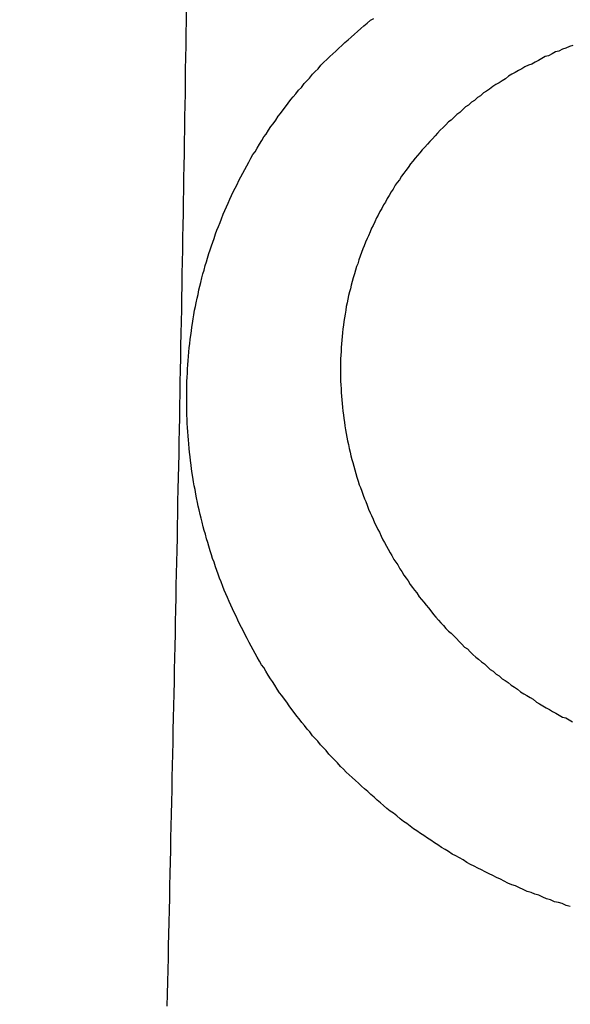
# Model space of a CAD drawing. Header units: millimetres. Extents: x -604189 to 881711, y -381903 to -7297.
# Tile 77 of 256: x -567442.47 to -567436.57, y -196013.8 to -196003.24. Entities that reach past the tile are written whole.
import ezdxf

# ---------------------------------------------------------------- set-up
doc = ezdxf.new("R2010")
doc.units = ezdxf.units.MM
doc.header["$LTSCALE"] = 100
doc.layers.add('OPIS', color=7, linetype='Continuous')
pattern_1 = [(45, (-296350.26, 111503), (-334.51454, 334.51454), []), (135, (-296350.26, 111503), (-334.51454, -334.51454), [])]

msp = doc.modelspace()

# ---------------------------------------------------------------- hatches: boundary and pattern name
at = {"layer": 'OPIS', "linetype": 'ByBlock', "lineweight": 13}
h = msp.add_hatch(dxfattribs=at)
h.set_pattern_fill('ANSI37', color=0, scale=149)
h.set_pattern_definition(pattern_1)
h.paths.add_polyline_path([(-565846.628, -200148.37), (-566196.825, -200149.347), (-566196.825, -200157.448), (-566296.825, -200157.448), (-566296.825, -200149.626), (-566746.825, -200150.882), (-566746.825, -201168.329, -0.414214), (-566403.888, -201511.266, -1), (-567089.762, -201511.266, -0.414214), (-566746.825, -201168.329), (-566746.825, -200936.871, -0.267949), (-567196.825, -200157.448), (-567296.825, -200157.448), (-567296.825, -200152.416), (-567606.815, -200153.281), (-567606.815, -201603.287), (-567556.815, -201603.147), (-567556.815, -205257.445), (-565846.45, -205257.445)])
h.paths.add_polyline_path([(-551636.825, -198396.286), (-576656.825, -198407.448), (-576656.825, -193157.448), (-579836.825, -193157.448), (-579836.825, -200437.448), (-570846.818, -200437.448), (-570846.818, -200053.169), (-551636.825, -200037.448)])
h.paths.add_polyline_path([(-566819.49, -205014.115), (-566583.775, -205014.115), (-566583.775, -204789.115), (-566819.49, -204789.115)], flags=24)
h.paths.add_polyline_path([(-566959.314, -200828.748), (-566427.171, -200828.748), (-566427.171, -200603.748), (-566959.314, -200603.748)], flags=24)
h.paths.add_polyline_path([(-566792.033, -202497.855), (-566276.912, -202497.855), (-566276.912, -202398.515), (-566792.033, -202398.515)], flags=24)
h.paths.add_polyline_path([(-566791.958, -202387.855), (-565854.55, -202387.855), (-565854.55, -202288.515), (-566791.958, -202288.515)], flags=24)
h.paths.add_polyline_path([(-567194.021, -202505.333), (-566857.345, -202505.333), (-566857.345, -202389.949), (-567194.021, -202389.949)], flags=24)
h.paths.add_polyline_path([(-567153.366, -202393.592), (-566996.4, -202393.592), (-566996.4, -202295.562), (-567153.366, -202295.562)], flags=24)
h.paths.add_polyline_path([(-566516.508, -200627.503), (-566516.508, -200287.803), (-566964.285, -200287.803), (-566964.285, -200627.503)], flags=24)
at = {"layer": 'OPIS', "linetype": 'ByBlock', "lineweight": 9}
h = msp.add_hatch(dxfattribs=at)
h.set_pattern_fill('ANSI37', color=0, scale=149)
h.set_pattern_definition(pattern_1)
edge = h.paths.add_edge_path()
edge.add_line((-551636.825, -193157.448), (-552906.825, -193157.448))
edge.add_line((-552906.825, -193157.448), (-552906.825, -193187.448))
edge.add_line((-552906.825, -193187.448), (-554281.473, -193187.448))
edge.add_line((-554281.473, -193187.448), (-554281.473, -193407.448))
edge.add_line((-554281.473, -193407.448), (-554641.473, -193407.448))
edge.add_line((-554641.473, -193407.448), (-554891.821, -193407.448))
edge.add_line((-554891.821, -193407.448), (-555251.821, -193407.448))
edge.add_line((-555251.821, -193407.448), (-555252.169, -193157.448))
edge.add_line((-555252.169, -193157.448), (-555156.825, -193407.448))
edge.add_line((-555156.825, -193407.448), (-555156.825, -196074.426))
edge.add_line((-555156.825, -196074.426), (-555036.825, -196074.426))
edge.add_line((-555036.825, -196074.426), (-555036.825, -196674.426))
edge.add_line((-555036.825, -196674.426), (-555036.825, -197274.426))
edge.add_line((-555036.825, -197274.426), (-555636.825, -197274.426))
edge.add_line((-555636.825, -197274.426), (-555636.825, -198296.526))
edge.add_line((-555636.825, -198296.526), (-555036.825, -198294.851))
edge.add_line((-555036.825, -198294.851), (-555036.825, -198287.448))
edge.add_line((-555036.825, -198287.448), (-554936.825, -198287.448))
edge.add_line((-554936.825, -198287.448), (-554936.825, -198294.572))
edge.add_line((-554936.825, -198294.572), (-554486.825, -198293.317))
edge.add_line((-554486.825, -198293.317), (-554486.825, -198292.448))
edge.add_line((-554486.825, -198292.448), (-554486.825, -197276.567))
edge.add_arc((-554486.825, -196933.63), 342.937, 180, 270, ccw=False)
edge.add_arc((-554486.825, -196933.63), 342.937, 0, 180, ccw=False)
edge.add_arc((-554486.825, -196933.63), 342.937, -90, 0, ccw=False)
edge.add_line((-554486.825, -197276.567), (-554486.825, -197508.025))
edge.add_arc((-554936.825, -198287.448), 900, 0, 60, ccw=False)
edge.add_line((-554036.825, -198287.448), (-553936.825, -198287.448))
edge.add_line((-553936.825, -198287.448), (-553936.825, -198291.782))
edge.add_line((-553936.825, -198291.782), (-551636.825, -198285.364))
edge.add_line((-551636.825, -198285.364), (-551636.825, -193157.448))
edge = h.paths.add_edge_path(flags=17)
edge.add_arc((-555292.825, -194555.644), 64, 0, 360)
edge = h.paths.add_edge_path(flags=17)
edge.add_arc((-555292.825, -194795.644), 64, 0, 360)
edge = h.paths.add_edge_path(flags=17)
edge.add_arc((-555532.825, -194555.644), 64, 0, 360)
edge = h.paths.add_edge_path(flags=17)
edge.add_arc((-555532.825, -194795.644), 64, 0, 360)
edge = h.paths.add_edge_path(flags=16)
edge.add_arc((-555445.578, -195632.918), 122.24, 0, 360)
edge = h.paths.add_edge_path(flags=17)
edge.add_arc((-555444.953, -195755.157), 131.84, -179.70702, 0.29298, ccw=False)
edge.add_line((-555576.791, -195755.831), (-555577.416, -195633.592))
edge.add_arc((-555445.578, -195632.918), 131.84, 0.29298, 180.29298, ccw=False)
edge.add_line((-555313.74, -195632.244), (-555313.115, -195754.483))
edge = h.paths.add_edge_path(flags=16)
edge.add_line((-555354.602, -195832.663), (-555410.524, -195781.149))
edge.add_arc((-555444.236, -195895.315), 119.04, 73.54834, 77.25266)
edge.add_line((-555417.97, -195779.209), (-555400.458, -195791.093))
edge.add_arc((-555397.928, -195789.134), 3.2, 66.437, 217.7638, ccw=False)
edge.add_arc((-555444.236, -195895.315), 119.04, 62.83618, 66.43696, ccw=False)
edge.add_line((-555389.89, -195789.404), (-555332.197, -195793.322))
edge.add_arc((-555444.953, -195755.157), 119.04, 319.37612, 341.30015, ccw=False)
edge = h.paths.add_edge_path(flags=0)
edge.add_arc((-555445.157, -195715.335), 16, 0, 360)
edge = h.paths.add_edge_path(flags=16)
edge.add_line((-555494.828, -195789.588), (-555556.499, -195794.41))
edge.add_arc((-555553.516, -195795.567), 3.2, 158.7889, 200.417)
edge.add_arc((-555444.953, -195755.157), 119.04, 200.41697, 219.83636)
edge.add_arc((-555533.904, -195829.364), 3.2, 219.8364, 346.9927)
edge.add_line((-555530.786, -195830.084), (-555488.51, -195790.333))
edge.add_arc((-555491.628, -195789.613), 3.2, 346.9927, 539.5529)
edge = h.paths.add_edge_path(flags=16)
edge.add_arc((-555444.953, -195755.157), 119.04, 258.76397, 281.82198, ccw=False)
edge.add_line((-555468.148, -195871.915), (-555480.159, -195865.083))
edge.add_arc((-555483.299, -195864.466), 3.2, 250.669, 348.8814, ccw=False)
edge.add_arc((-555444.953, -195755.157), 119.04, 229.64312, 250.66903, ccw=False)
edge.add_line((-555522.037, -195845.868), (-555468.703, -195779.633))
edge.add_arc((-555459.182, -195767.571), 15.366, -52.9828, 231.7166, ccw=False)
edge.add_arc((-555446.749, -195779.502), 3.2, 91.2428, 186.0743, ccw=False)
edge.add_arc((-555444.236, -195895.315), 119.04, 88.11241, 91.24277, ccw=False)
edge.add_line((-555440.315, -195776.34), (-555420.565, -195871.672))
h.paths.add_polyline_path([(-554267.155, -198153.982), (-554267.155, -197814.282), (-554714.931, -197814.282), (-554714.931, -198153.982)], flags=17)
h.paths.add_polyline_path([(-553792.63, -195548.14), (-553277.509, -195548.14), (-553277.509, -195448.8), (-553792.63, -195448.8)], flags=16)
h.paths.add_polyline_path([(-553792.555, -195438.14), (-553058.934, -195438.14), (-553058.934, -195338.8), (-553792.555, -195338.8)], flags=16)
h.paths.add_polyline_path([(-554194.618, -195555.618), (-553808.217, -195555.618), (-553808.217, -195440.235), (-554194.618, -195440.235)], flags=16)
h.paths.add_polyline_path([(-554153.974, -195443.932), (-553947.262, -195443.932), (-553947.262, -195345.836), (-554153.974, -195345.836)], flags=16)
h.paths.add_polyline_path([(-554256.508, -198153.982), (-554256.508, -197814.282), (-554704.285, -197814.282), (-554704.285, -198153.982)], flags=17)
h.paths.add_polyline_path([(-569496.825, -196631.63), (-571696.825, -196631.63), (-571696.825, -198287.448), (-569496.825, -198287.448)])
h.paths.add_polyline_path([(-567176.825, -196631.63), (-569376.825, -196631.63), (-569376.825, -198287.448), (-567176.825, -198287.448)])
h.paths.add_polyline_path([(-569376.825, -196535.63), (-567176.825, -196535.63), (-567176.825, -193157.448), (-569376.825, -193157.448)])
edge = h.paths.add_edge_path()
edge.add_arc((-571534.473, -195440.24), 50, 180, 270.0022)
edge.add_line((-571534.471, -195490.24), (-571329.472, -195490.239))
edge.add_arc((-571329.473, -195440.239), 50, 270.0009, 360)
edge.add_line((-571279.473, -195440.239), (-571279.473, -194996.239))
edge.add_arc((-571329.473, -194996.239), 50, 0, 90.0004)
edge.add_line((-571329.474, -194946.239), (-571534.474, -194946.24))
edge.add_arc((-571534.473, -194996.24), 50, 90.0009, 180)
edge.add_line((-571584.473, -194996.24), (-571584.473, -195440.24))
h.paths.add_polyline_path([(-571696.825, -196535.63), (-569496.825, -196535.63), (-569496.825, -193157.448), (-571696.825, -193157.448)])
edge = h.paths.add_edge_path()
edge.add_arc((-571945.684, -193388.705), 50, 0, 90.0004)
edge.add_line((-571945.684, -193338.705), (-572150.684, -193338.707))
edge.add_arc((-572150.684, -193388.707), 50, 90.0009, 180)
edge.add_line((-572200.684, -193388.707), (-572200.684, -193832.707))
edge.add_arc((-572150.684, -193832.707), 50, 180, 270.0022)
edge.add_line((-572150.682, -193882.707), (-571945.683, -193882.705))
edge.add_arc((-571945.684, -193832.705), 50, 270.0009, 360)
edge.add_line((-571895.684, -193832.705), (-571895.684, -193388.705))
h.paths.add_polyline_path([(-571816.825, -198287.448), (-571816.825, -193157.448), (-573216.825, -193157.448), (-573216.825, -198287.448)])

# ---------------------------------------------------------------- linework, layer by layer
at = {"color": 0}
for points in [[(-567440.681, -196003.128, 0), (-567440.683, -196003.258, 0), (-567440.685, -196003.388, 0), (-567440.687, -196003.518, 0), (-567440.689, -196003.648, 0), (-567440.691, -196003.778, 0), (-567440.692, -196003.908, 0), (-567440.694, -196004.038, 0), (-567440.697, -196004.158, 0), (-567440.699, -196004.288, 0), (-567440.701, -196004.418, 0), (-567440.703, -196004.548, 0), (-567440.705, -196004.678, 0), (-567440.707, -196004.808, 0), (-567440.709, -196004.938, 0), (-567440.711, -196005.068, 0), (-567440.713, -196005.188, 0), (-567440.715, -196005.318, 0), (-567440.718, -196005.448, 0), (-567440.72, -196005.578, 0), (-567440.722, -196005.708, 0), (-567440.724, -196005.838, 0), (-567440.727, -196005.968, 0), (-567440.729, -196006.098, 0), (-567440.731, -196006.218, 0), (-567440.733, -196006.348, 0), (-567440.736, -196006.478, 0), (-567440.738, -196006.608, 0), (-567440.741, -196006.738, 0), (-567440.743, -196006.868, 0), (-567440.745, -196006.998, 0), (-567440.748, -196007.128, 0), (-567440.75, -196007.248, 0), (-567440.753, -196007.378, 0), (-567440.755, -196007.508, 0), (-567440.757, -196007.638, 0), (-567440.76, -196007.768, 0), (-567440.762, -196007.898, 0), (-567440.765, -196008.028, 0), (-567440.768, -196008.148, 0), (-567440.77, -196008.278, 0), (-567440.773, -196008.408, 0), (-567440.775, -196008.538, 0), (-567440.778, -196008.668, 0), (-567440.78, -196008.798, 0), (-567440.783, -196008.928, 0), (-567440.786, -196009.058, 0), (-567440.788, -196009.178, 0), (-567440.791, -196009.308, 0), (-567440.793, -196009.438, 0), (-567440.796, -196009.568, 0), (-567440.799, -196009.698, 0), (-567440.801, -196009.828, 0), (-567440.804, -196009.958, 0), (-567440.807, -196010.088, 0), (-567440.809, -196010.208, 0), (-567440.812, -196010.338, 0), (-567440.815, -196010.468, 0), (-567440.818, -196010.598, 0), (-567440.82, -196010.728, 0), (-567440.823, -196010.858, 0), (-567440.826, -196010.988, 0), (-567440.829, -196011.118, 0), (-567440.831, -196011.238, 0), (-567440.834, -196011.368, 0), (-567440.837, -196011.498, 0), (-567440.84, -196011.628, 0), (-567440.842, -196011.758, 0), (-567440.845, -196011.888, 0), (-567440.848, -196012.018, 0), (-567440.851, -196012.148, 0), (-567440.854, -196012.268, 0), (-567440.856, -196012.398, 0), (-567440.859, -196012.528, 0), (-567440.862, -196012.658, 0), (-567440.865, -196012.788, 0), (-567440.868, -196012.918, 0), (-567440.871, -196013.048, 0), (-567440.873, -196013.168, 0), (-567440.876, -196013.298, 0), (-567440.879, -196013.428, 0), (-567440.882, -196013.558, 0), (-567440.885, -196013.688, 0), (-567440.888, -196013.818, 0)], [(-567436.567, -196012.748, 0), (-567436.609, -196012.738, 0), (-567436.652, -196012.718, 0), (-567436.694, -196012.708, 0), (-567436.736, -196012.698, 0), (-567436.778, -196012.678, 0), (-567436.82, -196012.668, 0), (-567436.862, -196012.648, 0), (-567436.904, -196012.628, 0), (-567436.946, -196012.618, 0), (-567436.987, -196012.598, 0), (-567437.029, -196012.588, 0), (-567437.07, -196012.568, 0), (-567437.111, -196012.548, 0), (-567437.153, -196012.528, 0), (-567437.194, -196012.518, 0), (-567437.235, -196012.498, 0), (-567437.275, -196012.478, 0), (-567437.316, -196012.458, 0), (-567437.357, -196012.438, 0), (-567437.397, -196012.418, 0), (-567437.437, -196012.398, 0), (-567437.477, -196012.378, 0), (-567437.517, -196012.358, 0), (-567437.557, -196012.338, 0), (-567437.597, -196012.318, 0), (-567437.636, -196012.298, 0), (-567437.676, -196012.278, 0), (-567437.715, -196012.248, 0), (-567437.754, -196012.228, 0), (-567437.793, -196012.208, 0), (-567437.831, -196012.188, 0), (-567437.87, -196012.158, 0), (-567437.908, -196012.138, 0), (-567437.946, -196012.118, 0), (-567437.984, -196012.088, 0), (-567438.022, -196012.068, 0), (-567438.06, -196012.038, 0), (-567438.097, -196012.018, 0), (-567438.135, -196011.988, 0), (-567438.172, -196011.968, 0), (-567438.209, -196011.938, 0), (-567438.245, -196011.918, 0), (-567438.282, -196011.888, 0), (-567438.318, -196011.858, 0), (-567438.354, -196011.838, 0), (-567438.39, -196011.808, 0), (-567438.426, -196011.778, 0), (-567438.461, -196011.748, 0), (-567438.497, -196011.728, 0), (-567438.532, -196011.698, 0), (-567438.566, -196011.668, 0), (-567438.601, -196011.638, 0), (-567438.635, -196011.608, 0), (-567438.669, -196011.578, 0), (-567438.703, -196011.548, 0), (-567438.737, -196011.518, 0), (-567438.77, -196011.488, 0), (-567438.804, -196011.458, 0), (-567438.836, -196011.428, 0), (-567438.869, -196011.398, 0), (-567438.902, -196011.368, 0), (-567438.934, -196011.338, 0), (-567438.966, -196011.308, 0), (-567438.997, -196011.278, 0), (-567439.029, -196011.248, 0), (-567439.06, -196011.208, 0), (-567439.091, -196011.178, 0), (-567439.122, -196011.148, 0), (-567439.152, -196011.118, 0), (-567439.182, -196011.078, 0), (-567439.212, -196011.048, 0), (-567439.242, -196011.018, 0), (-567439.271, -196010.978, 0), (-567439.301, -196010.948, 0), (-567439.33, -196010.918, 0), (-567439.358, -196010.878, 0), (-567439.387, -196010.848, 0), (-567439.415, -196010.808, 0), (-567439.442, -196010.778, 0), (-567439.47, -196010.738, 0), (-567439.497, -196010.708, 0), (-567439.524, -196010.668, 0), (-567439.551, -196010.638, 0), (-567439.578, -196010.598, 0), (-567439.604, -196010.558, 0), (-567439.63, -196010.528, 0), (-567439.656, -196010.488, 0), (-567439.681, -196010.458, 0), (-567439.706, -196010.418, 0), (-567439.731, -196010.378, 0), (-567439.756, -196010.338, 0), (-567439.78, -196010.308, 0), (-567439.804, -196010.268, 0), (-567439.828, -196010.228, 0), (-567439.851, -196010.188, 0), (-567439.874, -196010.158, 0), (-567439.897, -196010.118, 0), (-567439.92, -196010.078, 0), (-567439.942, -196010.038, 0), (-567439.964, -196009.998, 0), (-567439.985, -196009.958, 0), (-567440.007, -196009.918, 0), (-567440.028, -196009.878, 0), (-567440.049, -196009.838, 0), (-567440.069, -196009.798, 0), (-567440.089, -196009.758, 0), (-567440.109, -196009.718, 0), (-567440.129, -196009.678, 0), (-567440.148, -196009.638, 0), (-567440.167, -196009.598, 0), (-567440.185, -196009.558, 0), (-567440.204, -196009.518, 0), (-567440.222, -196009.478, 0), (-567440.239, -196009.438, 0), (-567440.257, -196009.398, 0), (-567440.274, -196009.358, 0), (-567440.29, -196009.318, 0), (-567440.307, -196009.268, 0), (-567440.323, -196009.228, 0), (-567440.338, -196009.188, 0), (-567440.354, -196009.148, 0), (-567440.369, -196009.108, 0), (-567440.383, -196009.058, 0), (-567440.398, -196009.018, 0), (-567440.412, -196008.978, 0), (-567440.425, -196008.938, 0), (-567440.438, -196008.888, 0), (-567440.451, -196008.848, 0), (-567440.464, -196008.808, 0), (-567440.476, -196008.758, 0), (-567440.488, -196008.718, 0), (-567440.5, -196008.678, 0), (-567440.511, -196008.628, 0), (-567440.522, -196008.588, 0), (-567440.532, -196008.548, 0), (-567440.542, -196008.498, 0), (-567440.552, -196008.458, 0), (-567440.561, -196008.418, 0), (-567440.57, -196008.368, 0), (-567440.579, -196008.328, 0), (-567440.587, -196008.278, 0), (-567440.595, -196008.238, 0), (-567440.603, -196008.198, 0), (-567440.61, -196008.148, 0), (-567440.617, -196008.108, 0), (-567440.623, -196008.058, 0), (-567440.629, -196008.018, 0), (-567440.635, -196007.968, 0), (-567440.64, -196007.928, 0), (-567440.645, -196007.878, 0), (-567440.65, -196007.838, 0), (-567440.654, -196007.788, 0), (-567440.658, -196007.748, 0), (-567440.661, -196007.708, 0), (-567440.665, -196007.658, 0), (-567440.667, -196007.618, 0), (-567440.67, -196007.568, 0), (-567440.672, -196007.528, 0), (-567440.673, -196007.478, 0), (-567440.675, -196007.438, 0), (-567440.675, -196007.388, 0), (-567440.676, -196007.348, 0), (-567440.676, -196007.298, 0), (-567440.676, -196007.258, 0), (-567440.675, -196007.208, 0), (-567440.674, -196007.168, 0), (-567440.673, -196007.118, 0), (-567440.671, -196007.078, 0), (-567440.669, -196007.028, 0), (-567440.666, -196006.988, 0), (-567440.663, -196006.938, 0), (-567440.66, -196006.898, 0), (-567440.656, -196006.848, 0), (-567440.652, -196006.808, 0), (-567440.648, -196006.758, 0), (-567440.643, -196006.718, 0), (-567440.638, -196006.668, 0), (-567440.632, -196006.628, 0), (-567440.626, -196006.578, 0), (-567440.62, -196006.538, 0), (-567440.613, -196006.498, 0), (-567440.606, -196006.448, 0), (-567440.599, -196006.408, 0), (-567440.591, -196006.358, 0), (-567440.582, -196006.318, 0), (-567440.574, -196006.278, 0), (-567440.565, -196006.228, 0), (-567440.555, -196006.188, 0), (-567440.545, -196006.138, 0), (-567440.535, -196006.098, 0), (-567440.524, -196006.058, 0), (-567440.513, -196006.008, 0), (-567440.502, -196005.968, 0), (-567440.49, -196005.928, 0), (-567440.478, -196005.878, 0), (-567440.465, -196005.838, 0), (-567440.453, -196005.798, 0), (-567440.439, -196005.748, 0), (-567440.426, -196005.708, 0), (-567440.411, -196005.668, 0), (-567440.397, -196005.628, 0), (-567440.382, -196005.588, 0), (-567440.367, -196005.538, 0), (-567440.352, -196005.498, 0), (-567440.336, -196005.458, 0), (-567440.319, -196005.418, 0), (-567440.303, -196005.378, 0), (-567440.286, -196005.328, 0), (-567440.269, -196005.288, 0), (-567440.251, -196005.248, 0), (-567440.233, -196005.208, 0), (-567440.214, -196005.168, 0), (-567440.196, -196005.128, 0), (-567440.177, -196005.088, 0), (-567440.157, -196005.048, 0), (-567440.137, -196005.008, 0), (-567440.117, -196004.968, 0), (-567440.097, -196004.928, 0), (-567440.076, -196004.888, 0), (-567440.055, -196004.848, 0), (-567440.033, -196004.808, 0), (-567440.011, -196004.768, 0), (-567439.989, -196004.728, 0), (-567439.967, -196004.688, 0), (-567439.944, -196004.658, 0), (-567439.921, -196004.618, 0), (-567439.897, -196004.578, 0), (-567439.873, -196004.538, 0), (-567439.849, -196004.498, 0), (-567439.824, -196004.468, 0), (-567439.8, -196004.428, 0), (-567439.774, -196004.388, 0), (-567439.749, -196004.358, 0), (-567439.723, -196004.318, 0), (-567439.697, -196004.278, 0), (-567439.671, -196004.248, 0), (-567439.644, -196004.208, 0), (-567439.617, -196004.178, 0), (-567439.589, -196004.138, 0), (-567439.562, -196004.098, 0), (-567439.534, -196004.068, 0), (-567439.506, -196004.038, 0), (-567439.477, -196003.998, 0), (-567439.448, -196003.968, 0), (-567439.419, -196003.928, 0), (-567439.389, -196003.898, 0), (-567439.36, -196003.868, 0), (-567439.33, -196003.828, 0), (-567439.299, -196003.798, 0), (-567439.269, -196003.768, 0), (-567439.238, -196003.728, 0), (-567439.207, -196003.698, 0), (-567439.175, -196003.668, 0), (-567439.143, -196003.638, 0), (-567439.111, -196003.608, 0), (-567439.079, -196003.578, 0), (-567439.047, -196003.548, 0), (-567439.014, -196003.518, 0), (-567438.981, -196003.488, 0), (-567438.947, -196003.458, 0), (-567438.914, -196003.428, 0), (-567438.88, -196003.398, 0), (-567438.846, -196003.368, 0), (-567438.811, -196003.338, 0), (-567438.777, -196003.308, 0), (-567438.742, -196003.278, 0), (-567438.707, -196003.248, 0), (-567438.671, -196003.228, 0)], [(-567436.538, -196003.518, 0), (-567436.576, -196003.528, 0), (-567436.613, -196003.548, 0), (-567436.651, -196003.558, 0), (-567436.688, -196003.578, 0), (-567436.725, -196003.588, 0), (-567436.762, -196003.608, 0), (-567436.799, -196003.628, 0), (-567436.835, -196003.638, 0), (-567436.872, -196003.658, 0), (-567436.908, -196003.678, 0), (-567436.944, -196003.698, 0), (-567436.98, -196003.718, 0), (-567437.016, -196003.728, 0), (-567437.052, -196003.748, 0), (-567437.087, -196003.768, 0), (-567437.122, -196003.788, 0), (-567437.157, -196003.808, 0), (-567437.192, -196003.828, 0), (-567437.227, -196003.848, 0), (-567437.262, -196003.878, 0), (-567437.296, -196003.898, 0), (-567437.33, -196003.918, 0), (-567437.364, -196003.938, 0), (-567437.397, -196003.958, 0), (-567437.431, -196003.988, 0), (-567437.464, -196004.008, 0), (-567437.497, -196004.028, 0), (-567437.53, -196004.058, 0), (-567437.562, -196004.078, 0), (-567437.594, -196004.108, 0), (-567437.626, -196004.128, 0), (-567437.658, -196004.158, 0), (-567437.689, -196004.178, 0), (-567437.72, -196004.208, 0), (-567437.751, -196004.238, 0), (-567437.782, -196004.258, 0), (-567437.812, -196004.288, 0), (-567437.842, -196004.318, 0), (-567437.872, -196004.338, 0), (-567437.901, -196004.368, 0), (-567437.93, -196004.398, 0), (-567437.959, -196004.428, 0), (-567437.988, -196004.458, 0), (-567438.016, -196004.488, 0), (-567438.044, -196004.518, 0), (-567438.071, -196004.548, 0), (-567438.098, -196004.578, 0), (-567438.125, -196004.608, 0), (-567438.152, -196004.638, 0), (-567438.178, -196004.668, 0), (-567438.203, -196004.698, 0), (-567438.229, -196004.728, 0), (-567438.254, -196004.758, 0), (-567438.279, -196004.788, 0), (-567438.303, -196004.828, 0), (-567438.327, -196004.858, 0), (-567438.351, -196004.888, 0), (-567438.374, -196004.918, 0), (-567438.397, -196004.958, 0), (-567438.42, -196004.988, 0), (-567438.442, -196005.018, 0), (-567438.464, -196005.058, 0), (-567438.485, -196005.088, 0), (-567438.506, -196005.128, 0), (-567438.527, -196005.158, 0), (-567438.547, -196005.198, 0), (-567438.567, -196005.228, 0), (-567438.586, -196005.268, 0), (-567438.606, -196005.298, 0), (-567438.624, -196005.338, 0), (-567438.643, -196005.368, 0), (-567438.661, -196005.408, 0), (-567438.678, -196005.448, 0), (-567438.695, -196005.478, 0), (-567438.712, -196005.518, 0), (-567438.728, -196005.558, 0), (-567438.744, -196005.588, 0), (-567438.76, -196005.628, 0), (-567438.775, -196005.668, 0), (-567438.79, -196005.698, 0), (-567438.804, -196005.738, 0), (-567438.818, -196005.778, 0), (-567438.831, -196005.818, 0), (-567438.844, -196005.858, 0), (-567438.857, -196005.888, 0), (-567438.869, -196005.928, 0), (-567438.88, -196005.968, 0), (-567438.892, -196006.008, 0), (-567438.902, -196006.048, 0), (-567438.913, -196006.088, 0), (-567438.923, -196006.128, 0), (-567438.932, -196006.158, 0), (-567438.941, -196006.198, 0), (-567438.95, -196006.238, 0), (-567438.958, -196006.278, 0), (-567438.966, -196006.318, 0), (-567438.973, -196006.358, 0), (-567438.98, -196006.398, 0), (-567438.986, -196006.438, 0), (-567438.992, -196006.478, 0), (-567438.997, -196006.518, 0), (-567439.002, -196006.558, 0), (-567439.007, -196006.598, 0), (-567439.011, -196006.638, 0), (-567439.015, -196006.678, 0), (-567439.018, -196006.718, 0), (-567439.021, -196006.758, 0), (-567439.023, -196006.798, 0), (-567439.025, -196006.838, 0), (-567439.027, -196006.878, 0), (-567439.028, -196006.918, 0), (-567439.028, -196006.958, 0), (-567439.029, -196006.998, 0), (-567439.028, -196007.038, 0), (-567439.028, -196007.078, 0), (-567439.027, -196007.118, 0), (-567439.025, -196007.158, 0), (-567439.023, -196007.198, 0), (-567439.021, -196007.238, 0), (-567439.018, -196007.278, 0), (-567439.015, -196007.318, 0), (-567439.011, -196007.358, 0), (-567439.007, -196007.398, 0), (-567439.003, -196007.438, 0), (-567438.998, -196007.478, 0), (-567438.993, -196007.518, 0), (-567438.987, -196007.558, 0), (-567438.981, -196007.598, 0), (-567438.974, -196007.638, 0), (-567438.967, -196007.678, 0), (-567438.96, -196007.718, 0), (-567438.952, -196007.758, 0), (-567438.944, -196007.798, 0), (-567438.935, -196007.838, 0), (-567438.926, -196007.878, 0), (-567438.917, -196007.918, 0), (-567438.907, -196007.958, 0), (-567438.897, -196007.988, 0), (-567438.886, -196008.028, 0), (-567438.875, -196008.068, 0), (-567438.864, -196008.108, 0), (-567438.852, -196008.148, 0), (-567438.84, -196008.188, 0), (-567438.827, -196008.228, 0), (-567438.814, -196008.258, 0), (-567438.801, -196008.298, 0), (-567438.787, -196008.338, 0), (-567438.773, -196008.378, 0), (-567438.758, -196008.408, 0), (-567438.743, -196008.448, 0), (-567438.728, -196008.488, 0), (-567438.712, -196008.528, 0), (-567438.696, -196008.558, 0), (-567438.68, -196008.598, 0), (-567438.663, -196008.638, 0), (-567438.646, -196008.668, 0), (-567438.629, -196008.708, 0), (-567438.611, -196008.738, 0), (-567438.593, -196008.778, 0), (-567438.574, -196008.818, 0), (-567438.556, -196008.848, 0), (-567438.536, -196008.888, 0), (-567438.517, -196008.918, 0), (-567438.497, -196008.958, 0), (-567438.477, -196008.988, 0), (-567438.456, -196009.028, 0), (-567438.436, -196009.058, 0), (-567438.414, -196009.088, 0), (-567438.393, -196009.128, 0), (-567438.371, -196009.158, 0), (-567438.349, -196009.198, 0), (-567438.326, -196009.228, 0), (-567438.304, -196009.258, 0), (-567438.281, -196009.298, 0), (-567438.257, -196009.328, 0), (-567438.234, -196009.358, 0), (-567438.21, -196009.388, 0), (-567438.185, -196009.428, 0), (-567438.161, -196009.458, 0), (-567438.136, -196009.488, 0), (-567438.11, -196009.518, 0), (-567438.085, -196009.548, 0), (-567438.059, -196009.578, 0), (-567438.033, -196009.618, 0), (-567438.007, -196009.648, 0), (-567437.98, -196009.678, 0), (-567437.953, -196009.708, 0), (-567437.926, -196009.738, 0), (-567437.899, -196009.768, 0), (-567437.871, -196009.798, 0), (-567437.843, -196009.818, 0), (-567437.815, -196009.848, 0), (-567437.786, -196009.878, 0), (-567437.757, -196009.908, 0), (-567437.728, -196009.938, 0), (-567437.699, -196009.968, 0), (-567437.669, -196009.988, 0), (-567437.64, -196010.018, 0), (-567437.61, -196010.048, 0), (-567437.579, -196010.078, 0), (-567437.549, -196010.098, 0), (-567437.518, -196010.128, 0), (-567437.487, -196010.148, 0), (-567437.456, -196010.178, 0), (-567437.425, -196010.208, 0), (-567437.393, -196010.228, 0), (-567437.361, -196010.258, 0), (-567437.329, -196010.278, 0), (-567437.297, -196010.308, 0), (-567437.265, -196010.328, 0), (-567437.232, -196010.348, 0), (-567437.199, -196010.378, 0), (-567437.166, -196010.398, 0), (-567437.133, -196010.418, 0), (-567437.1, -196010.448, 0), (-567437.066, -196010.468, 0), (-567437.032, -196010.488, 0), (-567436.998, -196010.508, 0), (-567436.964, -196010.528, 0), (-567436.93, -196010.558, 0), (-567436.895, -196010.578, 0), (-567436.861, -196010.598, 0), (-567436.826, -196010.618, 0), (-567436.791, -196010.638, 0), (-567436.756, -196010.658, 0), (-567436.721, -196010.678, 0), (-567436.685, -196010.698, 0), (-567436.65, -196010.718, 0), (-567436.614, -196010.728, 0), (-567436.578, -196010.748, 0), (-567436.542, -196010.768, 0)]]:
    msp.add_polyline3d(points, dxfattribs=at)

doc.saveas('drawing.dxf')
